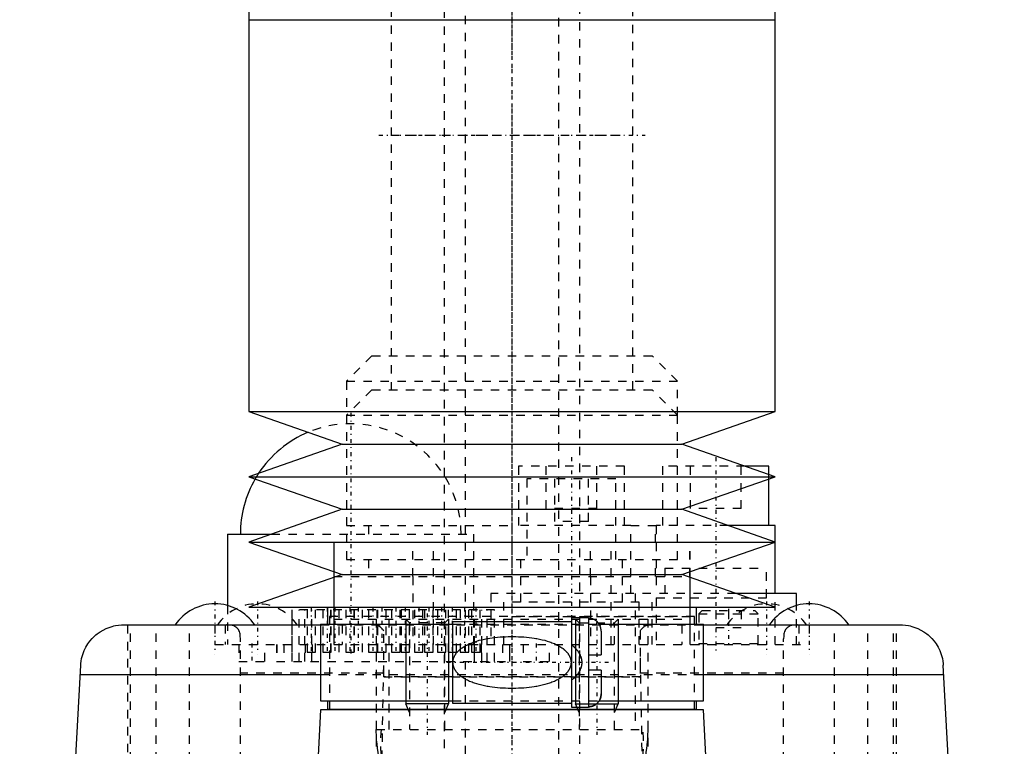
# Model space of a CAD drawing. Extents: x -70 to 72, y -1 to 596.
# Tile 13 of 14: x -58 to 58, y 379 to 465. Entities that reach past the tile are written whole.
import ezdxf

# ---------------------------------------------------------------- set-up
doc = ezdxf.new("R2010")
doc.units = 0
doc.linetypes.add('CENTER', pattern=[1.5, 0.45, -0.5, 0.05, -0.5])
doc.linetypes.add('DASHED', pattern=[2, 1, -1])
for name, color, linetype in [('AM_0', 7, 'CONTINUOUS'), ('AM_10', 7, 'CONTINUOUS'), ('AM_3', 7, 'DASHED'), ('AM_7', 7, 'CENTER')]:
    doc.layers.add(name, color=color, linetype=linetype)

msp = doc.modelspace()

# ---------------------------------------------------------------- linework, layer by layer
at = {"layer": 'AM_0', "color": 7, "linetype": 'CONTINUOUS'}
for p, q in [((-31, 510.93), (-31, 464.79)), ((31, 464.79), (31, 510.93)), ((-31, 464.79), (31, 464.79)), ((-31, 464.79), (-31, 418.65)), ((-31, 464.79), (0, 464.79)), ((31, 418.65), (31, 464.79)), ((-31, 418.65), (-20, 414.81)), ((-31, 418.65), (31, 418.65)), ((20, 414.81), (31, 418.65)), ((-20, 414.81), (-31, 410.96)), ((-20, 414.81), (20, 414.81)), ((31, 410.96), (20, 414.81)), ((30.25, 412.2), (27.45, 412.2)), ((30.25, 411.22), (30.25, 412.2)), ((-31, 410.96), (-20, 407.12)), ((-31, 410.96), (31, 410.96)), ((20, 407.12), (31, 410.96)), ((30.25, 405.2), (30.25, 410.7)), ((-20, 407.12), (-31, 403.27)), ((-20, 407.12), (20, 407.12)), ((31, 403.27), (20, 407.12)), ((31, 405.2), (25.48, 405.2)), ((31, 397.2), (31, 405.2)), ((-33.5, 404.2), (-33.5, 395.79)), ((-33.5, 404.2), (-28.34, 404.2)), ((-31, 403.27), (-20, 399.43)), ((-31, 403.27), (31, 403.27)), ((20, 399.43), (31, 403.27)), ((-20, 399.43), (-31, 395.58)), ((-20, 399.43), (20, 399.43)), ((31, 395.58), (20, 399.43)), ((33.5, 397.2), (26.37, 397.2)), ((33.5, 395.79), (33.5, 397.2)), ((-31, 395.58), (31, 395.58)), ((-21.75, 395.58), (-21.75, 393.58)), ((21.75, 393.58), (21.75, 395.58)), ((-45.81, 393.5), (-22.55, 393.5)), ((-22.55, 393.58), (-22.55, 384.58)), ((-22.55, 393.58), (-7, 393.58)), ((7, 393.88), (-7, 393.88)), ((-7, 393.88), (-7, 384.28)), ((9, 394.33), (7, 394.33)), ((7, 394.33), (7, 383.83)), ((9, 394.33), (9, 383.83)), ((10.28, 393.58), (22.55, 393.58)), ((22.55, 384.58), (22.55, 393.58)), ((22.55, 393.5), (45.81, 393.5)), ((10.5, 392.78), (10.5, 389.98)), ((9, 389.98), (10.5, 389.98)), ((-58, 251.5), (-50.81, 388.76)), ((58, 251.5), (50.81, 388.76)), ((-22.55, 387.64), (-50.87, 387.64)), ((10.5, 388.18), (9, 388.18)), ((10.5, 388.18), (10.5, 385.38)), ((50.87, 387.64), (22.55, 387.64)), ((-22.55, 384.58), (-7, 384.58)), ((-21.75, 384.58), (-21.75, 383.58)), ((-7, 384.28), (7, 384.28)), ((10.28, 384.58), (22.55, 384.58)), ((21.75, 383.58), (21.75, 384.58)), ((-22.57, 383.5), (-24.01, 355.97)), ((22.57, 383.5), (-22.57, 383.5)), ((-21.75, 383.58), (21.75, 383.58)), ((-21.5, 383.58), (-21.5, 383.5)), ((7, 383.83), (9, 383.83)), ((21.5, 383.5), (21.5, 383.58)), ((24.01, 355.97), (22.57, 383.5))]:
    msp.add_line(p, q, dxfattribs=at)
for points in [[(-50.81, 388.76, 0), (-50.8, 388.81, 0), (-50.8, 388.9, 0), (-50.79, 388.98, 0), (-50.79, 389.03, 0), (-50.78, 389.07, 0), (-50.77, 389.16, 0), (-50.76, 389.25, 0), (-50.7, 389.54, 0), (-50.57, 390.03, 0), (-50.49, 390.26, 0), (-50.41, 390.48, 0), (-50.21, 390.89, 0), (-49.99, 391.26, 0), (-49.74, 391.59, 0), (-49.47, 391.91, 0), (-49.18, 392.2, 0), (-49.02, 392.33, 0), (-48.86, 392.46, 0), (-48.53, 392.7, 0), (-48.18, 392.9, 0), (-47.83, 393.08, 0), (-47.46, 393.22, 0), (-47.09, 393.33, 0), (-46.91, 393.38, 0), (-46.72, 393.42, 0), (-46.35, 393.47, 0), (-45.99, 393.5, 0), (-45.81, 393.5, 0)], [(10.5, 392.78, 0), (10.5, 392.79, 0), (10.5, 392.81, 0), (10.5, 392.83, 0), (10.5, 392.84, 0), (10.5, 392.86, 0), (10.5, 392.88, 0), (10.5, 392.9, 0), (10.49, 392.92, 0), (10.49, 392.94, 0), (10.49, 392.96, 0), (10.49, 392.98, 0), (10.49, 392.99, 0), (10.48, 393.01, 0), (10.48, 393.03, 0), (10.48, 393.05, 0), (10.47, 393.08, 0), (10.47, 393.1, 0), (10.46, 393.11, 0), (10.46, 393.12, 0), (10.46, 393.14, 0), (10.45, 393.16, 0), (10.45, 393.17, 0), (10.45, 393.19, 0), (10.44, 393.21, 0), (10.43, 393.23, 0), (10.43, 393.24, 0), (10.43, 393.25, 0), (10.42, 393.27, 0), (10.41, 393.29, 0), (10.41, 393.31, 0), (10.4, 393.33, 0), (10.39, 393.35, 0), (10.39, 393.36, 0), (10.38, 393.37, 0), (10.37, 393.39, 0), (10.37, 393.41, 0), (10.36, 393.43, 0), (10.35, 393.45, 0), (10.34, 393.47, 0), (10.33, 393.48, 0), (10.33, 393.49, 0), (10.32, 393.5, 0), (10.31, 393.52, 0), (10.3, 393.54, 0), (10.29, 393.56, 0), (10.27, 393.58, 0), (10.27, 393.59, 0), (10.26, 393.6, 0), (10.25, 393.62, 0), (10.24, 393.64, 0), (10.22, 393.66, 0), (10.21, 393.68, 0), (10.2, 393.69, 0), (10.19, 393.7, 0), (10.18, 393.71, 0), (10.17, 393.73, 0), (10.16, 393.75, 0), (10.14, 393.76, 0), (10.13, 393.78, 0), (10.11, 393.8, 0), (10.11, 393.8, 0), (10.1, 393.81, 0), (10.09, 393.83, 0), (10.07, 393.84, 0), (10.06, 393.85, 0), (10.06, 393.86, 0), (10.04, 393.87, 0), (10.03, 393.89, 0), (10.02, 393.89, 0), (10.01, 393.9, 0), (9.99, 393.92, 0), (9.98, 393.93, 0), (9.96, 393.94, 0), (9.94, 393.96, 0), (9.93, 393.97, 0), (9.92, 393.98, 0), (9.91, 393.99, 0), (9.89, 394, 0), (9.87, 394.01, 0), (9.86, 394.03, 0), (9.84, 394.04, 0), (9.82, 394.05, 0), (9.81, 394.06, 0), (9.8, 394.06, 0), (9.78, 394.08, 0), (9.76, 394.09, 0), (9.74, 394.1, 0), (9.72, 394.11, 0), (9.7, 394.12, 0), (9.69, 394.12, 0), (9.68, 394.13, 0), (9.66, 394.14, 0), (9.64, 394.15, 0), (9.62, 394.16, 0), (9.61, 394.17, 0), (9.59, 394.18, 0), (9.58, 394.18, 0), (9.57, 394.18, 0), (9.55, 394.19, 0), (9.53, 394.2, 0), (9.51, 394.21, 0), (9.49, 394.21, 0), (9.47, 394.22, 0), (9.46, 394.22, 0), (9.45, 394.23, 0), (9.42, 394.23, 0), (9.4, 394.24, 0), (9.39, 394.24, 0), (9.38, 394.25, 0), (9.36, 394.25, 0), (9.34, 394.26, 0), (9.33, 394.26, 0), (9.32, 394.26, 0), (9.29, 394.27, 0), (9.27, 394.27, 0), (9.25, 394.27, 0), (9.23, 394.28, 0), (9.21, 394.28, 0), (9.19, 394.28, 0), (9.18, 394.28, 0), (9.16, 394.29, 0), (9.14, 394.29, 0), (9.12, 394.29, 0), (9.1, 394.29, 0), (9.07, 394.29, 0), (9.06, 394.29, 0), (9.05, 394.29, 0), (9.03, 394.3, 0), (9.01, 394.3, 0), (9, 394.3, 0)], [(45.81, 393.5, 0), (45.99, 393.5, 0), (46.35, 393.47, 0), (46.72, 393.42, 0), (46.91, 393.38, 0), (47.09, 393.33, 0), (47.46, 393.22, 0), (47.83, 393.08, 0), (48.18, 392.9, 0), (48.53, 392.7, 0), (48.86, 392.46, 0), (49.02, 392.33, 0), (49.18, 392.2, 0), (49.47, 391.91, 0), (49.74, 391.59, 0), (49.99, 391.26, 0), (50.21, 390.89, 0), (50.41, 390.48, 0), (50.49, 390.26, 0), (50.57, 390.03, 0), (50.7, 389.54, 0), (50.76, 389.25, 0), (50.77, 389.16, 0), (50.78, 389.07, 0), (50.79, 389.03, 0), (50.79, 388.98, 0), (50.8, 388.9, 0), (50.8, 388.81, 0), (50.81, 388.76, 0)], [(9, 383.86, 0), (9.01, 383.86, 0), (9.03, 383.86, 0), (9.05, 383.87, 0), (9.06, 383.87, 0), (9.07, 383.87, 0), (9.1, 383.87, 0), (9.12, 383.87, 0), (9.14, 383.87, 0), (9.16, 383.87, 0), (9.18, 383.88, 0), (9.19, 383.88, 0), (9.21, 383.88, 0), (9.23, 383.88, 0), (9.25, 383.89, 0), (9.27, 383.89, 0), (9.29, 383.89, 0), (9.32, 383.9, 0), (9.33, 383.9, 0), (9.34, 383.9, 0), (9.36, 383.91, 0), (9.38, 383.91, 0), (9.39, 383.92, 0), (9.4, 383.92, 0), (9.42, 383.93, 0), (9.45, 383.93, 0), (9.46, 383.94, 0), (9.47, 383.94, 0), (9.49, 383.95, 0), (9.51, 383.95, 0), (9.53, 383.96, 0), (9.55, 383.97, 0), (9.57, 383.98, 0), (9.58, 383.98, 0), (9.59, 383.98, 0), (9.61, 383.99, 0), (9.62, 384, 0), (9.64, 384.01, 0), (9.66, 384.02, 0), (9.68, 384.03, 0), (9.69, 384.04, 0), (9.7, 384.04, 0), (9.72, 384.05, 0), (9.74, 384.06, 0), (9.76, 384.07, 0), (9.78, 384.08, 0), (9.8, 384.1, 0), (9.81, 384.1, 0), (9.82, 384.11, 0), (9.84, 384.12, 0), (9.86, 384.13, 0), (9.87, 384.15, 0), (9.89, 384.16, 0), (9.91, 384.17, 0), (9.92, 384.18, 0), (9.93, 384.19, 0), (9.94, 384.2, 0), (9.96, 384.22, 0), (9.98, 384.23, 0), (9.99, 384.24, 0), (10.01, 384.26, 0), (10.02, 384.27, 0), (10.03, 384.27, 0), (10.04, 384.29, 0), (10.06, 384.3, 0), (10.06, 384.31, 0), (10.07, 384.32, 0), (10.09, 384.33, 0), (10.1, 384.35, 0), (10.11, 384.36, 0), (10.11, 384.36, 0), (10.13, 384.38, 0), (10.14, 384.4, 0), (10.16, 384.41, 0), (10.17, 384.43, 0), (10.18, 384.45, 0), (10.19, 384.46, 0), (10.2, 384.47, 0), (10.21, 384.48, 0), (10.22, 384.5, 0), (10.24, 384.52, 0), (10.25, 384.54, 0), (10.26, 384.56, 0), (10.27, 384.57, 0), (10.27, 384.58, 0), (10.29, 384.6, 0), (10.3, 384.62, 0), (10.31, 384.64, 0), (10.32, 384.66, 0), (10.33, 384.67, 0), (10.33, 384.68, 0), (10.34, 384.69, 0), (10.35, 384.71, 0), (10.36, 384.73, 0), (10.37, 384.75, 0), (10.37, 384.77, 0), (10.38, 384.79, 0), (10.39, 384.8, 0), (10.39, 384.81, 0), (10.4, 384.83, 0), (10.41, 384.85, 0), (10.41, 384.87, 0), (10.42, 384.89, 0), (10.43, 384.91, 0), (10.43, 384.92, 0), (10.43, 384.93, 0), (10.44, 384.95, 0), (10.45, 384.97, 0), (10.45, 384.99, 0), (10.45, 385, 0), (10.46, 385.02, 0), (10.46, 385.04, 0), (10.46, 385.05, 0), (10.47, 385.06, 0), (10.47, 385.08, 0), (10.48, 385.11, 0), (10.48, 385.13, 0), (10.48, 385.15, 0), (10.49, 385.17, 0), (10.49, 385.18, 0), (10.49, 385.2, 0), (10.49, 385.22, 0), (10.49, 385.24, 0), (10.5, 385.26, 0), (10.5, 385.28, 0), (10.5, 385.3, 0), (10.5, 385.32, 0), (10.5, 385.33, 0), (10.5, 385.35, 0), (10.5, 385.37, 0), (10.5, 385.38, 0)], [(10.5, 385.38, 0), (10.5, 385.37, 0), (10.5, 385.35, 0), (10.5, 385.33, 0), (10.5, 385.32, 0), (10.5, 385.31, 0), (10.5, 385.29, 0), (10.5, 385.27, 0), (10.49, 385.25, 0), (10.49, 385.22, 0), (10.49, 385.2, 0), (10.49, 385.19, 0), (10.49, 385.18, 0), (10.48, 385.16, 0), (10.48, 385.14, 0), (10.48, 385.12, 0), (10.47, 385.1, 0), (10.47, 385.08, 0), (10.47, 385.07, 0), (10.47, 385.06, 0), (10.46, 385.04, 0), (10.46, 385.01, 0), (10.45, 385, 0), (10.45, 384.99, 0), (10.45, 384.97, 0), (10.44, 384.95, 0), (10.44, 384.94, 0), (10.43, 384.93, 0), (10.43, 384.91, 0), (10.42, 384.89, 0), (10.41, 384.87, 0), (10.41, 384.85, 0), (10.4, 384.83, 0), (10.4, 384.83, 0), (10.39, 384.82, 0), (10.39, 384.8, 0), (10.38, 384.78, 0), (10.37, 384.76, 0), (10.36, 384.74, 0), (10.35, 384.72, 0), (10.35, 384.71, 0), (10.34, 384.71, 0), (10.33, 384.69, 0), (10.33, 384.67, 0), (10.32, 384.65, 0), (10.31, 384.63, 0), (10.29, 384.61, 0), (10.29, 384.6, 0), (10.28, 384.59, 0), (10.27, 384.58, 0), (10.26, 384.56, 0), (10.25, 384.54, 0), (10.24, 384.52, 0), (10.23, 384.5, 0), (10.22, 384.5, 0), (10.21, 384.49, 0), (10.2, 384.47, 0), (10.19, 384.45, 0), (10.17, 384.44, 0), (10.16, 384.42, 0), (10.15, 384.4, 0), (10.14, 384.39, 0), (10.13, 384.39, 0), (10.12, 384.37, 0), (10.11, 384.36, 0), (10.1, 384.35, 0), (10.09, 384.34, 0), (10.08, 384.33, 0), (10.07, 384.31, 0), (10.06, 384.3, 0), (10.05, 384.3, 0), (10.04, 384.28, 0), (10.02, 384.27, 0), (10.01, 384.26, 0), (9.99, 384.24, 0), (9.98, 384.23, 0), (9.97, 384.22, 0), (9.96, 384.21, 0), (9.94, 384.2, 0), (9.93, 384.19, 0), (9.91, 384.18, 0), (9.89, 384.16, 0), (9.88, 384.15, 0), (9.87, 384.14, 0), (9.86, 384.14, 0), (9.84, 384.12, 0), (9.82, 384.11, 0), (9.81, 384.1, 0), (9.79, 384.09, 0), (9.77, 384.08, 0), (9.76, 384.07, 0), (9.75, 384.07, 0), (9.73, 384.06, 0), (9.71, 384.05, 0), (9.7, 384.04, 0), (9.68, 384.03, 0), (9.66, 384.02, 0), (9.65, 384.01, 0), (9.64, 384.01, 0), (9.62, 384, 0), (9.6, 383.99, 0), (9.58, 383.98, 0), (9.57, 383.98, 0), (9.55, 383.97, 0), (9.54, 383.97, 0), (9.53, 383.96, 0), (9.51, 383.95, 0), (9.49, 383.95, 0), (9.48, 383.94, 0), (9.47, 383.94, 0), (9.45, 383.93, 0), (9.43, 383.93, 0), (9.42, 383.93, 0), (9.41, 383.92, 0), (9.39, 383.92, 0), (9.37, 383.91, 0), (9.35, 383.91, 0), (9.33, 383.9, 0), (9.31, 383.9, 0), (9.3, 383.89, 0), (9.29, 383.89, 0), (9.27, 383.89, 0), (9.24, 383.88, 0), (9.22, 383.88, 0), (9.2, 383.88, 0), (9.18, 383.88, 0), (9.17, 383.87, 0), (9.16, 383.87, 0), (9.14, 383.87, 0), (9.12, 383.87, 0), (9.11, 383.87, 0)]]:
    msp.add_polyline3d(points, dxfattribs=at)
for centre, radius, start, end in [((-19, 404.2), 13, 112.6, 146.5679), ((-19, 404.2), 13, 149.9968, 180), ((-35, 390.33), 5.66, 34.0607, 145.9393), ((35, 390.33), 5.66, 34.0607, 145.9393)]:
    msp.add_arc(centre, radius, start, end, dxfattribs=at)
at = {"layer": 'AM_10', "color": 7, "linetype": 'CONTINUOUS'}
for p, q in [((-12.5, 394.2), (-12.5, 384.2)), ((-7.5, 394.2), (-7.5, 384.2)), ((7.5, 394.2), (7.5, 384.2)), ((12.5, 394.2), (12.5, 384.2)), ((-7.5, 384.2), (-12.5, 384.2)), ((-12.07, 383.2), (-12.5, 384.2)), ((-7.93, 383.2), (-7.5, 384.2)), ((7.93, 383.2), (7.5, 384.2)), ((7.5, 384.2), (12.5, 384.2)), ((12.07, 383.2), (12.5, 384.2))]:
    msp.add_line(p, q, dxfattribs=at)
at = {"layer": 'AM_3', "color": 6, "linetype": 'DASHED'}
for p, q in [((-5.5, 559.25), (-5.5, 90)), ((5.5, 90), (5.5, 559.25)), ((-14.25, 546.11), (-14.25, 421.2)), ((-8, 546), (-8, 133.5)), ((8, 133.5), (8, 546)), ((14.25, 421.2), (14.25, 546.11)), ((-14.25, 451.2), (14.25, 451.2)), ((-16.5, 425.2), (-19.5, 422.2)), ((-16.5, 425.2), (16.5, 425.2)), ((19.5, 422.2), (16.5, 425.2)), ((-19.5, 422.2), (-19.5, 418.2)), ((-19.5, 422.2), (19.5, 422.2)), ((-16.5, 421.2), (-19.5, 418.2)), ((-16.5, 421.2), (16.5, 421.2)), ((19.5, 418.2), (16.5, 421.2)), ((19.5, 418.2), (19.5, 422.2)), ((-19.5, 418.2), (-19.5, 401.2)), ((-19.5, 418.2), (19.5, 418.2)), ((19.5, 401.2), (19.5, 418.2)), ((0.75, 412.2), (0.75, 405.2)), ((13.25, 412.2), (0.75, 412.2)), ((4, 412.2), (4, 407.2)), ((10, 407.2), (10, 412.2)), ((13.25, 405.2), (13.25, 412.2)), ((17.75, 412.2), (17.75, 405.2)), ((27.45, 412.2), (17.75, 412.2)), ((21, 412.2), (21, 407.2)), ((27, 407.2), (27, 412.2)), ((1.75, 410.7), (1.75, 401.2)), ((12.25, 410.7), (1.75, 410.7)), ((5, 410.7), (5, 405.7)), ((9, 405.7), (9, 410.7)), ((12.25, 401.2), (12.25, 410.7)), ((30.25, 410.7), (30.25, 411.22)), ((10, 407.2), (4, 407.2)), ((27, 407.2), (21, 407.2)), ((-19.5, 405.2), (0, 405.2)), ((-16.89, 405.2), (-16.89, 403.2)), ((0, 405.2), (0, 397.2)), ((14, 405.2), (0, 405.2)), ((9, 405.7), (5, 405.7)), ((14, 397.2), (14, 405.2)), ((14, 405.2), (17, 405.2)), ((16.89, 403.2), (16.89, 405.2)), ((17, 405.2), (17, 397.2)), ((25.48, 405.2), (17, 405.2)), ((-28.34, 404.2), (-4.5, 404.2)), ((-4.5, 391.2), (-4.5, 404.2)), ((-21, 403.2), (-21, 399.2)), ((21, 403.2), (-21, 403.2)), ((-20.95, 399.2), (-20.95, 403.2)), ((-11.7, 399.2), (-11.7, 403.2)), ((-9.26, 399.2), (-9.26, 403.2)), ((9.26, 399.2), (9.26, 403.2)), ((11.7, 399.2), (11.7, 403.2)), ((20.95, 399.2), (20.95, 403.2)), ((21, 399.2), (21, 403.2)), ((-19.5, 401.2), (19.5, 401.2)), ((-16.9, 401.2), (-16.9, 399.2)), ((1, 401.2), (1, 396.2)), ((13, 396.2), (13, 401.2)), ((16.9, 399.2), (16.9, 401.2)), ((-21, 399.2), (-21, 391.2)), ((-21, 399.2), (21, 399.2)), ((-20.95, 391.2), (-20.95, 399.2)), ((-11.7, 399.2), (-11.7, 391.2)), ((-9.26, 391.2), (-9.26, 399.2)), ((9.26, 399.2), (9.26, 391.2)), ((11.7, 391.2), (11.7, 399.2)), ((18, 400.2), (18, 396.7)), ((18, 400.2), (30, 400.2)), ((20.95, 399.2), (20.95, 391.2)), ((21, 391.2), (21, 399.2)), ((30, 396.7), (30, 400.2)), ((-2.5, 397.2), (-2.5, 391.2)), ((26.37, 397.2), (-2.5, 397.2)), ((14.5, 397.2), (14.5, 391.2)), ((16.5, 391.2), (16.5, 397.2)), ((-33.5, 395.79), (-33.5, 391.2)), ((-1, 396.2), (-1, 391.2)), ((15, 396.2), (-1, 396.2)), ((15, 391.2), (15, 396.2)), ((17, 396.7), (17, 391.2)), ((17, 396.7), (31, 396.7)), ((31, 391.2), (31, 396.7)), ((33.5, 391.2), (33.5, 395.79)), ((-25.92, 395.3), (-25.92, 389.2)), ((-2.05, 395.3), (-25.92, 395.3)), ((-25.89, 389.2), (-25.89, 395.3)), ((-25.06, 389.2), (-25.06, 395.3)), ((-24.42, 389.2), (-24.42, 395.3)), ((-24.15, 395.3), (-24.15, 390.3)), ((-23.59, 389.2), (-23.59, 395.3)), ((-23.15, 390.3), (-23.15, 395.3)), ((-22.29, 395.3), (-22.29, 390.3)), ((-21.5, 394.5), (-21.5, 383.58)), ((21.5, 394.5), (-21.5, 394.5)), ((-21.38, 395.3), (-21.38, 390.3)), ((-21.29, 390.3), (-21.29, 395.3)), ((-20.38, 390.3), (-20.38, 395.3)), ((-19.59, 395.3), (-19.59, 390.3)), ((-18.61, 395.3), (-18.61, 390.3)), ((-18.59, 390.3), (-18.59, 395.3)), ((-17.61, 390.3), (-17.61, 395.3)), ((-16.89, 395.3), (-16.89, 390.3)), ((-15.89, 390.3), (-15.89, 395.3)), ((-15.84, 395.3), (-15.84, 390.3)), ((-14.84, 390.3), (-14.84, 395.3)), ((-14.19, 395.3), (-14.19, 390.3)), ((-13.19, 390.3), (-13.19, 395.3)), ((-13.07, 395.3), (-13.07, 390.3)), ((-12.07, 390.3), (-12.07, 395.3)), ((-11.49, 395.3), (-11.49, 390.3)), ((-10.49, 390.3), (-10.49, 395.3)), ((-10.3, 395.3), (-10.3, 390.3)), ((-9.3, 390.3), (-9.3, 395.3)), ((-8.79, 395.3), (-8.79, 390.3)), ((-7.79, 390.3), (-7.79, 395.3)), ((-7.53, 395.3), (-7.53, 390.3)), ((-6.53, 390.3), (-6.53, 395.3)), ((-6.09, 395.3), (-6.09, 390.3)), ((-5.09, 390.3), (-5.09, 395.3)), ((-4.76, 395.3), (-4.76, 390.3)), ((-4.42, 389.2), (-4.42, 395.3)), ((-3.76, 390.3), (-3.76, 395.3)), ((-3.55, 389.2), (-3.55, 395.3)), ((-2.94, 389.2), (-2.94, 395.3)), ((-2.07, 389.2), (-2.07, 395.3)), ((-2.05, 389.2), (-2.05, 395.3)), ((0, 394.5), (21.5, 394.5)), ((21.5, 383.58), (21.5, 394.5)), ((22.4, 395.2), (22, 394.8)), ((22, 394.8), (22, 391.3)), ((22, 394.8), (29, 394.8)), ((22.4, 395.2), (28.6, 395.2)), ((24, 395.2), (24, 393.2)), ((25.5, 395.2), (25.5, 393.2)), ((27, 395.2), (27, 393.2)), ((29, 394.8), (28.6, 395.2)), ((29, 391.3), (29, 394.8)), ((-45.28, 393.5), (-45.28, 257.5)), ((-44.94, 257.5), (-44.94, 393.5)), ((-41.94, 257.5), (-41.94, 393.5)), ((-38, 257.5), (-38, 393.5)), ((-35, 393.5), (-35, 391.2)), ((-33.79, 393.5), (-33.79, 391.2)), ((-22.55, 393.5), (22.55, 393.5)), ((-21, 394.2), (21, 394.2)), ((-20, 393.5), (-20, 391.2)), ((-16, 394.2), (-16, 134)), ((-14.5, 394.2), (-14.5, 381.2)), ((-12.5, 394.2), (-12.07, 393.77)), ((-12.07, 393.77), (-12.07, 381.2)), ((-7.93, 393.77), (-12.07, 393.77)), ((-7.93, 393.77), (-7.5, 394.2)), ((-7.93, 381.2), (-7.93, 393.77)), ((-7, 393.58), (10.28, 393.58)), ((7.5, 394.2), (7.93, 393.77)), ((7.93, 393.77), (7.93, 381.2)), ((7.93, 393.77), (12.07, 393.77)), ((12.07, 393.77), (12.5, 394.2)), ((12.07, 381.2), (12.07, 393.77)), ((16, 394.2), (16, 134)), ((20, 393.5), (20, 391.2)), ((33.79, 393.5), (33.79, 391.2)), ((35, 393.5), (35, 391.2)), ((38, 257.5), (38, 393.5)), ((41.94, 257.5), (41.94, 393.5)), ((44.94, 257.5), (44.94, 393.5)), ((45.28, 257.5), (45.28, 393.5)), ((-15.1, 387.41), (-15.1, 392.8)), ((15.1, 392.8), (15.1, 387.41)), ((24, 393.2), (27, 393.2)), ((-35, 391.2), (35, 391.2)), ((-32.2, 391.2), (-32.2, 389.2)), ((-32, 257.5), (-32, 391.85)), ((-29.1, 389.2), (-29.1, 391.2)), ((-27.75, 391.2), (-27.75, 389.2)), ((-27.7, 391.2), (-27.7, 389.2)), ((-26.89, 391.2), (-26.89, 389.2)), ((-24.35, 391.2), (-24.35, 389.2)), ((-23.54, 391.2), (-23.54, 389.2)), ((-4.46, 391.2), (-4.46, 389.2)), ((-3.65, 391.2), (-3.65, 389.2)), ((-1.11, 391.2), (-1.11, 389.2)), ((-0.3, 391.2), (-0.3, 389.2)), ((-0.25, 389.2), (-0.25, 391.2)), ((1.3, 391.2), (1.3, 389.2)), ((4.4, 389.2), (4.4, 391.2)), ((14.5, 391.2), (14.5, 381.2)), ((22, 391.3), (29, 391.3)), ((32, 257.5), (32, 391.85)), ((-24.15, 390.3), (-23.15, 390.3)), ((-22.29, 390.3), (-20.38, 390.3)), ((-19.59, 390.3), (-17.61, 390.3)), ((-16.89, 390.3), (-15.89, 390.3)), ((-15.84, 390.3), (-14.84, 390.3)), ((-14.19, 390.3), (-13.19, 390.3)), ((-13.07, 390.3), (-12.07, 390.3)), ((-11.49, 390.3), (-10.49, 390.3)), ((-10.3, 390.3), (-9.3, 390.3)), ((-8.79, 390.3), (-7.79, 390.3)), ((-7.53, 390.3), (-6.53, 390.3)), ((-6.09, 390.3), (-5.09, 390.3)), ((-4.76, 390.3), (-3.76, 390.3)), ((-32.2, 389.2), (-29.1, 389.2)), ((-27.75, 389.2), (-0.25, 389.2)), ((-17.47, 253.75), (-15.1, 389.62)), ((1.3, 389.2), (4.4, 389.2)), ((15.1, 389.62), (17.48, 253.75)), ((-15.13, 387.81), (-32, 387.81)), ((22.55, 387.64), (-22.55, 387.64)), ((32, 387.81), (15.13, 387.81)), ((15.1, 387.41), (-15.1, 387.41)), ((-15.1, 387.41), (15.1, 387.41)), ((-7, 384.58), (10.28, 384.58)), ((-16, 381.2), (16, 381.2))]:
    msp.add_line(p, q, dxfattribs=at)
for points in [[(-32, 391.85, 0), (-32, 391.94, 0), (-32.01, 392.12, 0), (-32.02, 392.28, 0), (-32.03, 392.36, 0), (-32.04, 392.44, 0), (-32.08, 392.59, 0), (-32.12, 392.72, 0), (-32.17, 392.85, 0), (-32.24, 392.97, 0), (-32.32, 393.08, 0), (-32.36, 393.13, 0), (-32.41, 393.17, 0), (-32.52, 393.25, 0), (-32.64, 393.32, 0), (-32.77, 393.38, 0), (-32.91, 393.42, 0), (-33.06, 393.46, 0), (-33.14, 393.47, 0), (-33.22, 393.48, 0), (-33.38, 393.49, 0), (-33.56, 393.5, 0), (-33.65, 393.5, 0)], [(-16.12, 393.5, 0), (-16.08, 393.5, 0), (-16.01, 393.49, 0), (-15.93, 393.48, 0), (-15.89, 393.47, 0)], [(-15.89, 393.47, 0), (-15.88, 393.46, 0), (-15.87, 393.46, 0), (-15.85, 393.45, 0), (-15.84, 393.45, 0)], [(-15.84, 393.45, 0), (-15.82, 393.44, 0), (-15.78, 393.42, 0), (-15.73, 393.4, 0), (-15.71, 393.39, 0), (-15.69, 393.38, 0), (-15.65, 393.36, 0), (-15.61, 393.33, 0), (-15.56, 393.3, 0), (-15.52, 393.27, 0), (-15.48, 393.24, 0), (-15.46, 393.22, 0), (-15.44, 393.2, 0), (-15.4, 393.16, 0), (-15.36, 393.12, 0), (-15.32, 393.08, 0), (-15.28, 393.03, 0), (-15.24, 392.99, 0), (-15.22, 392.96, 0), (-15.2, 392.94, 0), (-15.16, 392.88, 0), (-15.12, 392.83, 0), (-15.1, 392.8, 0)], [(15.1, 392.8, 0), (15.13, 392.84, 0), (15.18, 392.91, 0), (15.23, 392.98, 0), (15.26, 393.01, 0), (15.29, 393.04, 0), (15.34, 393.1, 0), (15.4, 393.16, 0), (15.45, 393.21, 0), (15.51, 393.26, 0), (15.57, 393.3, 0), (15.6, 393.32, 0), (15.62, 393.34, 0), (15.68, 393.38, 0), (15.74, 393.41, 0), (15.8, 393.43, 0), (15.86, 393.46, 0), (15.92, 393.47, 0), (15.94, 393.48, 0), (15.97, 393.49, 0), (16.03, 393.5, 0), (16.09, 393.5, 0), (16.12, 393.5, 0)], [(33.65, 393.5, 0), (33.56, 393.5, 0), (33.38, 393.49, 0), (33.22, 393.48, 0), (33.14, 393.47, 0), (33.06, 393.46, 0), (32.91, 393.42, 0), (32.77, 393.38, 0), (32.64, 393.32, 0), (32.52, 393.25, 0), (32.41, 393.17, 0), (32.36, 393.13, 0), (32.32, 393.08, 0), (32.24, 392.97, 0), (32.17, 392.85, 0), (32.12, 392.72, 0), (32.08, 392.59, 0), (32.04, 392.44, 0), (32.03, 392.36, 0), (32.02, 392.28, 0), (32.01, 392.12, 0), (32, 391.94, 0), (32, 391.85, 0)], [(0, 386.02, 0), (-0.15, 386.02, 0), (-0.45, 386.03, 0), (-0.76, 386.04, 0), (-0.92, 386.04, 0), (-1.07, 386.05, 0), (-1.38, 386.07, 0), (-1.7, 386.1, 0), (-2.01, 386.13, 0), (-2.32, 386.17, 0), (-2.63, 386.22, 0), (-2.79, 386.24, 0), (-2.94, 386.27, 0), (-3.25, 386.33, 0), (-3.55, 386.4, 0), (-3.85, 386.47, 0), (-4.14, 386.56, 0), (-4.43, 386.65, 0), (-4.57, 386.7, 0), (-4.71, 386.75, 0), (-4.99, 386.86, 0), (-5.25, 386.99, 0), (-5.38, 387.05, 0), (-5.51, 387.12, 0), (-5.75, 387.27, 0), (-5.89, 387.37, 0), (-5.93, 387.39, 0), (-5.97, 387.42, 0), (-5.99, 387.44, 0), (-6.01, 387.45, 0), (-6.05, 387.48, 0), (-6.08, 387.51, 0), (-6.1, 387.52, 0), (-6.12, 387.54, 0), (-6.16, 387.57, 0), (-6.19, 387.6, 0), (-6.21, 387.62, 0), (-6.23, 387.64, 0), (-6.26, 387.67, 0), (-6.3, 387.7, 0), (-6.33, 387.74, 0), (-6.37, 387.77, 0), (-6.4, 387.81, 0), (-6.42, 387.83, 0), (-6.44, 387.84, 0), (-6.47, 387.88, 0), (-6.5, 387.92, 0), (-6.54, 387.96, 0), (-6.57, 388, 0), (-6.6, 388.04, 0), (-6.61, 388.07, 0), (-6.63, 388.09, 0), (-6.66, 388.13, 0), (-6.69, 388.17, 0), (-6.71, 388.22, 0), (-6.74, 388.26, 0), (-6.76, 388.31, 0), (-6.77, 388.33, 0), (-6.79, 388.36, 0), (-6.81, 388.41, 0), (-6.83, 388.45, 0), (-6.85, 388.5, 0), (-6.87, 388.55, 0), (-6.88, 388.6, 0), (-6.89, 388.63, 0), (-6.9, 388.65, 0), (-6.91, 388.7, 0), (-6.92, 388.75, 0), (-6.93, 388.8, 0), (-6.94, 388.85, 0), (-6.95, 388.9, 0), (-6.95, 388.93, 0), (-6.95, 388.95, 0), (-6.96, 389, 0), (-6.96, 389.05, 0), (-6.96, 389.08, 0), (-6.96, 389.11, 0), (-6.96, 389.16, 0), (-6.95, 389.21, 0), (-6.95, 389.23, 0), (-6.95, 389.26, 0), (-6.94, 389.31, 0), (-6.93, 389.36, 0), (-6.92, 389.41, 0), (-6.91, 389.46, 0), (-6.9, 389.51, 0), (-6.89, 389.53, 0), (-6.88, 389.56, 0), (-6.87, 389.61, 0), (-6.85, 389.66, 0), (-6.83, 389.71, 0), (-6.81, 389.75, 0), (-6.79, 389.8, 0), (-6.77, 389.83, 0), (-6.76, 389.85, 0), (-6.74, 389.9, 0), (-6.71, 389.94, 0), (-6.69, 389.99, 0), (-6.66, 390.03, 0), (-6.63, 390.07, 0), (-6.61, 390.09, 0), (-6.6, 390.12, 0), (-6.57, 390.16, 0), (-6.54, 390.2, 0), (-6.5, 390.24, 0), (-6.47, 390.28, 0), (-6.44, 390.32, 0), (-6.42, 390.33, 0), (-6.4, 390.35, 0), (-6.37, 390.39, 0), (-6.33, 390.42, 0), (-6.3, 390.46, 0), (-6.26, 390.49, 0), (-6.23, 390.52, 0), (-6.21, 390.54, 0), (-6.19, 390.56, 0), (-6.16, 390.59, 0), (-6.12, 390.62, 0), (-6.1, 390.64, 0), (-6.08, 390.65, 0), (-6.05, 390.68, 0), (-6.01, 390.71, 0), (-5.99, 390.72, 0), (-5.97, 390.74, 0), (-5.93, 390.77, 0), (-5.89, 390.79, 0), (-5.75, 390.89, 0), (-5.51, 391.04, 0), (-5.25, 391.17, 0), (-4.99, 391.3, 0), (-4.71, 391.41, 0), (-4.57, 391.46, 0), (-4.43, 391.51, 0), (-4.14, 391.6, 0), (-3.85, 391.69, 0), (-3.55, 391.76, 0), (-3.25, 391.83, 0), (-2.94, 391.89, 0), (-2.79, 391.92, 0), (-2.63, 391.94, 0), (-2.32, 391.99, 0), (-2.01, 392.03, 0), (-1.7, 392.06, 0), (-1.38, 392.09, 0), (-1.07, 392.11, 0), (-0.92, 392.12, 0), (-0.76, 392.12, 0), (-0.45, 392.13, 0), (-0.15, 392.14, 0), (0, 392.14, 0), (0.15, 392.14, 0), (0.45, 392.13, 0), (0.76, 392.12, 0), (0.92, 392.12, 0), (1.07, 392.11, 0), (1.38, 392.09, 0), (1.7, 392.06, 0), (2.01, 392.03, 0), (2.32, 391.99, 0), (2.63, 391.94, 0), (2.79, 391.92, 0), (2.94, 391.89, 0), (3.25, 391.83, 0), (3.55, 391.76, 0), (3.85, 391.69, 0), (4.14, 391.6, 0), (4.43, 391.51, 0), (4.57, 391.46, 0), (4.71, 391.41, 0), (4.99, 391.3, 0), (5.25, 391.17, 0), (5.51, 391.04, 0), (5.75, 390.89, 0), (5.89, 390.79, 0), (5.93, 390.77, 0), (5.97, 390.74, 0), (5.99, 390.72, 0), (6.01, 390.71, 0), (6.05, 390.68, 0), (6.08, 390.65, 0), (6.1, 390.64, 0), (6.12, 390.62, 0), (6.16, 390.59, 0), (6.19, 390.56, 0), (6.21, 390.54, 0), (6.23, 390.52, 0), (6.26, 390.49, 0), (6.3, 390.46, 0), (6.33, 390.42, 0), (6.37, 390.39, 0), (6.4, 390.35, 0), (6.42, 390.33, 0), (6.44, 390.32, 0), (6.47, 390.28, 0), (6.5, 390.24, 0), (6.54, 390.2, 0), (6.57, 390.16, 0), (6.6, 390.12, 0), (6.61, 390.09, 0), (6.63, 390.07, 0), (6.66, 390.03, 0), (6.69, 389.99, 0), (6.71, 389.94, 0), (6.74, 389.9, 0), (6.76, 389.85, 0), (6.77, 389.83, 0), (6.79, 389.8, 0), (6.81, 389.75, 0), (6.83, 389.71, 0), (6.85, 389.66, 0), (6.87, 389.61, 0), (6.88, 389.56, 0), (6.89, 389.53, 0), (6.9, 389.51, 0), (6.91, 389.46, 0), (6.92, 389.41, 0), (6.93, 389.36, 0), (6.94, 389.31, 0), (6.95, 389.26, 0), (6.95, 389.23, 0), (6.95, 389.21, 0), (6.96, 389.16, 0), (6.96, 389.11, 0), (6.96, 389.08, 0), (6.96, 389.05, 0), (6.96, 389, 0), (6.95, 388.95, 0), (6.95, 388.93, 0), (6.95, 388.9, 0), (6.94, 388.85, 0), (6.93, 388.8, 0), (6.92, 388.75, 0), (6.91, 388.7, 0), (6.9, 388.65, 0), (6.89, 388.63, 0), (6.88, 388.6, 0), (6.87, 388.55, 0), (6.85, 388.5, 0), (6.83, 388.45, 0), (6.81, 388.41, 0), (6.79, 388.36, 0), (6.77, 388.33, 0), (6.76, 388.31, 0), (6.74, 388.26, 0), (6.71, 388.22, 0), (6.69, 388.17, 0), (6.66, 388.13, 0), (6.63, 388.09, 0), (6.61, 388.07, 0), (6.6, 388.04, 0), (6.57, 388, 0), (6.54, 387.96, 0), (6.5, 387.92, 0), (6.47, 387.88, 0), (6.44, 387.84, 0), (6.42, 387.83, 0), (6.4, 387.81, 0), (6.37, 387.77, 0), (6.33, 387.74, 0), (6.3, 387.7, 0), (6.26, 387.67, 0), (6.23, 387.64, 0), (6.21, 387.62, 0), (6.19, 387.6, 0), (6.16, 387.57, 0), (6.12, 387.54, 0), (6.1, 387.52, 0), (6.08, 387.51, 0), (6.05, 387.48, 0), (6.01, 387.45, 0), (5.99, 387.44, 0), (5.97, 387.42, 0), (5.93, 387.39, 0), (5.89, 387.37, 0), (5.75, 387.27, 0), (5.51, 387.12, 0), (5.38, 387.05, 0), (5.25, 386.99, 0), (4.99, 386.86, 0), (4.71, 386.75, 0), (4.57, 386.7, 0), (4.43, 386.65, 0), (4.14, 386.56, 0), (3.85, 386.47, 0), (3.55, 386.4, 0), (3.25, 386.33, 0), (2.94, 386.27, 0), (2.79, 386.24, 0), (2.63, 386.22, 0), (2.32, 386.17, 0), (2.01, 386.13, 0), (1.7, 386.1, 0), (1.38, 386.07, 0), (1.07, 386.05, 0), (0.92, 386.04, 0), (0.76, 386.04, 0), (0.45, 386.03, 0), (0.15, 386.02, 0), (0, 386.02, 0)], [(7, 391.17, 0), (7.11, 391.09, 0), (7.24, 390.98, 0), (7.27, 390.95, 0), (7.31, 390.92, 0), (7.32, 390.9, 0), (7.34, 390.89, 0), (7.38, 390.86, 0), (7.41, 390.82, 0), (7.44, 390.79, 0), (7.47, 390.76, 0), (7.5, 390.73, 0), (7.52, 390.71, 0), (7.54, 390.69, 0), (7.57, 390.66, 0), (7.6, 390.62, 0), (7.61, 390.61, 0), (7.63, 390.59, 0), (7.65, 390.55, 0), (7.68, 390.52, 0), (7.7, 390.5, 0), (7.71, 390.48, 0), (7.74, 390.45, 0), (7.76, 390.41, 0), (7.79, 390.37, 0), (7.81, 390.34, 0), (7.84, 390.3, 0), (7.85, 390.28, 0), (7.86, 390.26, 0), (7.89, 390.22, 0), (7.91, 390.18, 0), (7.93, 390.14, 0), (7.95, 390.1, 0), (7.98, 390.06, 0), (7.99, 390.04, 0), (8, 390.02, 0), (8.02, 389.98, 0), (8.04, 389.93, 0), (8.05, 389.89, 0), (8.07, 389.84, 0), (8.09, 389.8, 0), (8.1, 389.78, 0), (8.1, 389.75, 0), (8.12, 389.71, 0), (8.13, 389.66, 0), (8.15, 389.61, 0), (8.16, 389.57, 0), (8.17, 389.52, 0), (8.17, 389.5, 0), (8.18, 389.47, 0), (8.19, 389.43, 0), (8.19, 389.38, 0), (8.2, 389.33, 0), (8.21, 389.29, 0), (8.21, 389.24, 0), (8.21, 389.22, 0), (8.21, 389.19, 0), (8.21, 389.15, 0), (8.22, 389.1, 0), (8.22, 389.08, 0), (8.22, 389.06, 0), (8.21, 389.01, 0), (8.21, 388.97, 0), (8.21, 388.94, 0), (8.21, 388.92, 0), (8.21, 388.87, 0), (8.2, 388.83, 0), (8.19, 388.78, 0), (8.19, 388.73, 0), (8.18, 388.69, 0), (8.17, 388.66, 0), (8.17, 388.64, 0), (8.16, 388.59, 0), (8.15, 388.55, 0), (8.13, 388.5, 0), (8.12, 388.45, 0), (8.1, 388.41, 0), (8.1, 388.38, 0), (8.09, 388.36, 0), (8.07, 388.32, 0), (8.05, 388.27, 0), (8.04, 388.23, 0), (8.02, 388.18, 0), (8, 388.14, 0), (7.99, 388.12, 0), (7.98, 388.1, 0), (7.95, 388.06, 0), (7.93, 388.02, 0), (7.91, 387.98, 0), (7.89, 387.94, 0), (7.86, 387.9, 0), (7.85, 387.88, 0), (7.84, 387.86, 0), (7.81, 387.82, 0), (7.79, 387.79, 0), (7.76, 387.75, 0), (7.74, 387.71, 0), (7.71, 387.68, 0), (7.7, 387.66, 0), (7.68, 387.64, 0), (7.65, 387.61, 0), (7.63, 387.57, 0), (7.61, 387.55, 0), (7.6, 387.54, 0), (7.57, 387.5, 0), (7.54, 387.47, 0), (7.52, 387.45, 0), (7.5, 387.43, 0), (7.47, 387.4, 0), (7.44, 387.37, 0), (7.41, 387.34, 0), (7.38, 387.3, 0), (7.34, 387.27, 0), (7.32, 387.26, 0), (7.31, 387.24, 0), (7.27, 387.21, 0), (7.24, 387.18, 0), (7.11, 387.07, 0), (7, 386.99, 0)], [(-13.78, 372.6, 0), (-13.9, 372.83, 0), (-14.13, 373.28, 0), (-14.34, 373.72, 0), (-14.44, 373.95, 0), (-14.54, 374.17, 0), (-14.72, 374.61, 0), (-14.88, 375.06, 0), (-15.04, 375.52, 0), (-15.2, 375.99, 0), (-15.34, 376.47, 0), (-15.4, 376.72, 0), (-15.46, 376.96, 0), (-15.58, 377.46, 0), (-15.68, 377.96, 0), (-15.77, 378.47, 0), (-15.84, 378.98, 0), (-15.9, 379.48, 0), (-15.92, 379.73, 0), (-15.95, 379.98, 0), (-15.98, 380.47, 0), (-15.99, 380.96, 0), (-16, 381.2, 0)], [(16, 381.2, 0), (16, 381, 0), (15.98, 380.6, 0), (15.96, 380.19, 0), (15.95, 379.99, 0), (15.93, 379.78, 0), (15.89, 379.36, 0), (15.84, 378.94, 0), (15.78, 378.52, 0), (15.71, 378.1, 0), (15.63, 377.69, 0), (15.58, 377.48, 0), (15.54, 377.27, 0), (15.44, 376.86, 0), (15.33, 376.45, 0), (15.21, 376.05, 0), (15.09, 375.66, 0), (14.96, 375.27, 0), (14.89, 375.08, 0), (14.82, 374.89, 0), (14.68, 374.53, 0), (14.53, 374.16, 0), (14.45, 373.98, 0)]]:
    msp.add_polyline3d(points, dxfattribs=at)
for centre, radius, start, end in [((-19, 404.2), 13, 0, 112.6), ((-19, 404.2), 13, 146.5679, 149.9968), ((-30, 390.33), 5.66, 34.0607, 145.9393), ((30, 390.33), 5.66, 34.0607, 145.9393), ((22.1, 391.3), 0.1, 180, 270), ((28.9, 391.3), 0.1, 270, 0), ((0, 379.7), 15.5, 174.4466, 201.5879), ((0, 379.7), 15.5, 338.4121, 5.5534)]:
    msp.add_arc(centre, radius, start, end, dxfattribs=at)
at = {"layer": 'AM_7', "color": 4, "linetype": 'CENTER'}
for p, q in [((0, 582.98), (0, 66.53)), ((0, 550.06), (0, 460.73)), ((0, 468.85), (0, 379.52)), ((0, 454.2), (0, 146)), ((0, 453.6), (0, 400.8)), ((-15.68, 451.2), (15.68, 451.2)), ((-19, 418.5), (-19, 389.9)), ((7, 413.25), (7, 390.15)), ((24, 413.25), (24, 390.15)), ((-35, 396.27), (-35, 390.05)), ((-30, 396.27), (-30, 390.05)), ((30, 396.27), (30, 390.05)), ((35, 396.27), (35, 390.05)), ((-23.65, 395.55), (-23.65, 390.05)), ((-21.79, 395.55), (-21.79, 390.05)), ((-20.88, 395.55), (-20.88, 390.05)), ((-19.09, 395.55), (-19.09, 390.05)), ((-18.11, 395.55), (-18.11, 390.05)), ((-16.39, 395.55), (-16.39, 390.05)), ((-15.34, 395.55), (-15.34, 390.05)), ((-13.69, 395.55), (-13.69, 390.05)), ((-12.57, 395.55), (-12.57, 390.05)), ((-10.99, 395.55), (-10.99, 390.05)), ((-10, 394.85), (-10, 380.55)), ((-9.8, 395.55), (-9.8, 390.05)), ((-8.29, 395.55), (-8.29, 390.05)), ((-7.03, 395.55), (-7.03, 390.05)), ((-5.59, 395.55), (-5.59, 390.05)), ((-4.26, 395.55), (-4.26, 390.05)), ((10, 394.85), (10, 380.55)), ((25.5, 395.4), (25.5, 391)), ((-30.65, 391.3), (-30.65, 389.1)), ((2.85, 391.3), (2.85, 389.1)), ((11.37, 389.08), (-7.88, 389.08))]:
    msp.add_line(p, q, dxfattribs=at)

doc.saveas('drawing.dxf')
